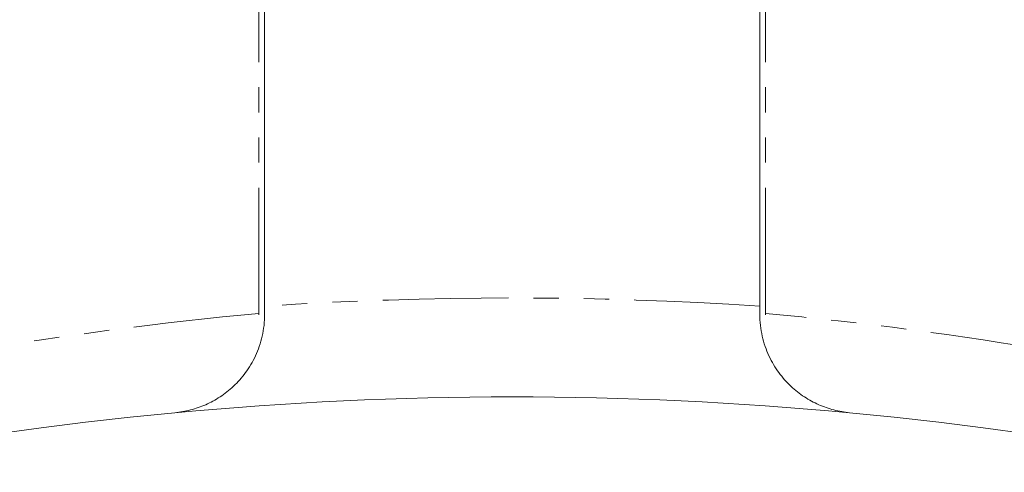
# Model space of a CAD drawing. Header units: millimetres. Extents: x -146 to 986, y -773 to 579.
# Tile 5 of 31: x 11 to 61, y 194 to 217. Entities that reach past the tile are written whole.
import ezdxf

# ---------------------------------------------------------------- set-up
doc = ezdxf.new("R2010")
doc.units = ezdxf.units.MM
doc.linetypes.add('PHANTOM', pattern=[12.7, 6.35, -1.27, 1.27, -1.27, 1.27, -1.27])

msp = doc.modelspace()

# ---------------------------------------------------------------- linework, layer by layer
at = {"color": 8, "linetype": 'PHANTOM', "lineweight": 0}
for p, q in [((22.872, 201.851), (22.872, 285.283)), ((48.443, 201.851), (48.443, 285.283))]:
    msp.add_line(p, q, dxfattribs=at)
at = {"color": 7, "linetype": 'Continuous', "lineweight": 15}
for p, q in [((23.157, 217.283), (23.157, 202.214)), ((48.157, 202.214), (48.157, 217.283))]:
    msp.add_line(p, q, dxfattribs=at)
at = {"color": 8, "linetype": 'PHANTOM', "lineweight": 0}
for centre, start, end in [((35.657, 15.883), 86.16207, 93.83793), ((39.943, 15.883), 95.24494, 99.77398), ((31.371, 15.883), 80.22602, 84.75506)]:
    msp.add_arc(centre, 186.75, start, end, dxfattribs=at)
at = {"color": 7, "linetype": 'Continuous', "lineweight": 15}
for start, end in [(84.62303, 95.37697), (95.37697, 84.62303)]:
    msp.add_arc((35.657, 15.883), 181.75, start, end, dxfattribs=at)
at = {"color": 8, "linetype": 'PHANTOM', "lineweight": 0}
for points in [[(22.872, 201.851), (22.872, 201.829), (22.872, 201.807), (22.872, 201.785)], [(48.443, 201.851), (48.443, 201.829), (48.443, 201.807), (48.442, 201.785)]]:
    msp.add_open_spline(points, degree=3, dxfattribs=at)
at = {"color": 7, "linetype": 'Continuous', "lineweight": 15}
for points in [[(23.157, 201.811), (23.157, 201.945), (23.157, 202.08), (23.157, 202.214)], [(48.157, 202.214), (48.157, 202.08), (48.157, 201.945), (48.157, 201.811)]]:
    msp.add_open_spline(points, degree=3, dxfattribs=at)
for points in [[(23.157, 201.811), (23.157, 201.428), (23.114, 201.06), (22.993, 200.528), (22.943, 200.354), (22.829, 200.02), (22.764, 199.86), (22.55, 199.398), (22.379, 199.113), (22.006, 198.604), (21.804, 198.377), (21.371, 197.969), (21.141, 197.789), (20.671, 197.48), (20.429, 197.348), (19.931, 197.129), (19.676, 197.04), (19.285, 196.938), (19.154, 196.91), (18.891, 196.863), (18.758, 196.846), (18.626, 196.833)], [(48.157, 201.811), (48.157, 201.428), (48.201, 201.06), (48.321, 200.528), (48.371, 200.354), (48.486, 200.02), (48.551, 199.86), (48.765, 199.398), (48.936, 199.113), (49.308, 198.604), (49.511, 198.377), (49.944, 197.969), (50.174, 197.789), (50.644, 197.48), (50.886, 197.348), (51.383, 197.129), (51.639, 197.04), (52.029, 196.938), (52.16, 196.91), (52.423, 196.863), (52.557, 196.846), (52.689, 196.833)]]:
    msp.add_open_spline(points, degree=3, knots=[0, 0, 0, 0, 0.125, 0.125, 0.1875, 0.1875, 0.25, 0.25, 0.375, 0.375, 0.5, 0.5, 0.625, 0.625, 0.75, 0.75, 0.875, 0.875, 0.9375, 0.9375, 1, 1, 1, 1], dxfattribs=at)

doc.saveas('drawing.dxf')
